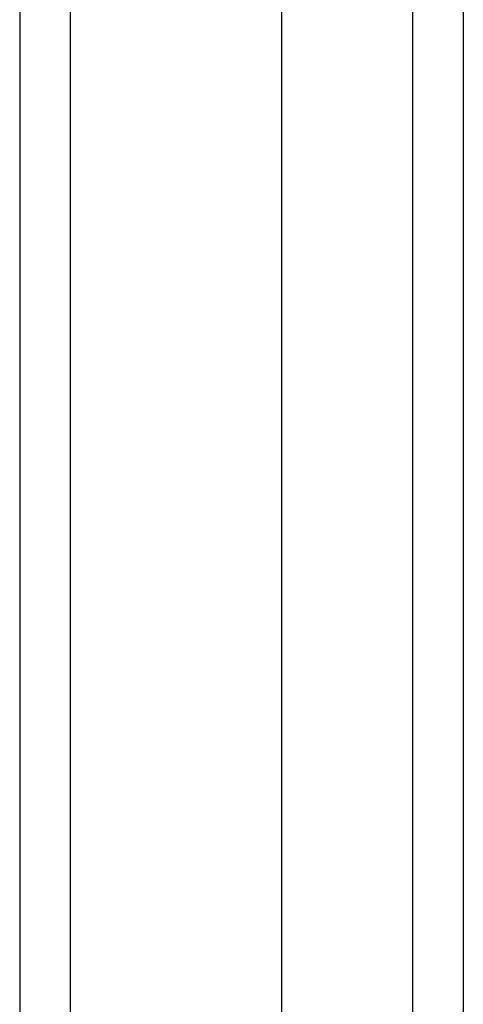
# Model space of a CAD drawing. Header units: inches. Extents: x 18 to 229, y 20 to 132.
# Tile 29 of 115: x 98.847 to 99.713, y 76.518 to 78.441. Entities that reach past the tile are written whole.
import ezdxf

# ---------------------------------------------------------------- set-up
doc = ezdxf.new("R2010")
doc.units = ezdxf.units.IN
doc.header["$MEASUREMENT"] = 0
doc.layers.add('Visible Edges(ANSI)', color=7, linetype='Continuous', lineweight=25)
doc.layers.add('Visible Tangent Edges(ANSI)', color=7, linetype='Continuous', lineweight=25)

msp = doc.modelspace()

# ---------------------------------------------------------------- linework, layer by layer
at = {"layer": 'Visible Edges(ANSI)'}
for p, q in [((98.8468, 107.1939), (98.8468, 47.3919)), ((99.3586, 48.0016), (99.3586, 106.5843)), ((99.7129, 106.3958), (99.7129, 48.1901))]:
    msp.add_line(p, q, dxfattribs=at)
at = {"layer": 'Visible Tangent Edges(ANSI)'}
for p, q in [((98.9458, 47.3919), (98.9458, 107.1939)), ((99.6139, 106.5258), (99.6139, 48.0601))]:
    msp.add_line(p, q, dxfattribs=at)

doc.saveas('drawing.dxf')
